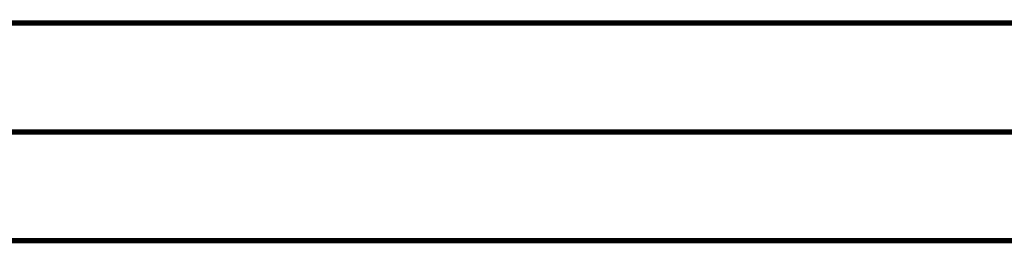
# Model space of a CAD drawing. Header units: millimetres. Extents: x 0 to 420, y 0 to 297.
# Tile 97 of 123: x 160 to 206, y 0 to 10. Entities that reach past the tile are written whole.
import ezdxf

# ---------------------------------------------------------------- set-up
doc = ezdxf.new("R2010")
doc.units = ezdxf.units.MM
doc.header["$LTSCALE"] = 23.1
doc.layers.get('0').update_dxf_attribs({"linetype": 'CONTINUOUS'})

msp = doc.modelspace()

# ---------------------------------------------------------------- linework, layer by layer
at = {"color": 7, "linetype": 'CONTINUOUS'}
for p, q in [((409.86, 10.074), (25.007, 10.013)), ((0, 0), (420, 0))]:
    msp.add_line(p, q, dxfattribs=at)
at = {"color": 7, "linetype": 'CONTINUOUS', "const_width": 0.25}
for points in [[(409.831, 10.048), (25, 10)], [(20, 5), (415, 5)], [(420, 0), (0, 0)]]:
    msp.add_lwpolyline(points, dxfattribs=at)

doc.saveas('drawing.dxf')
